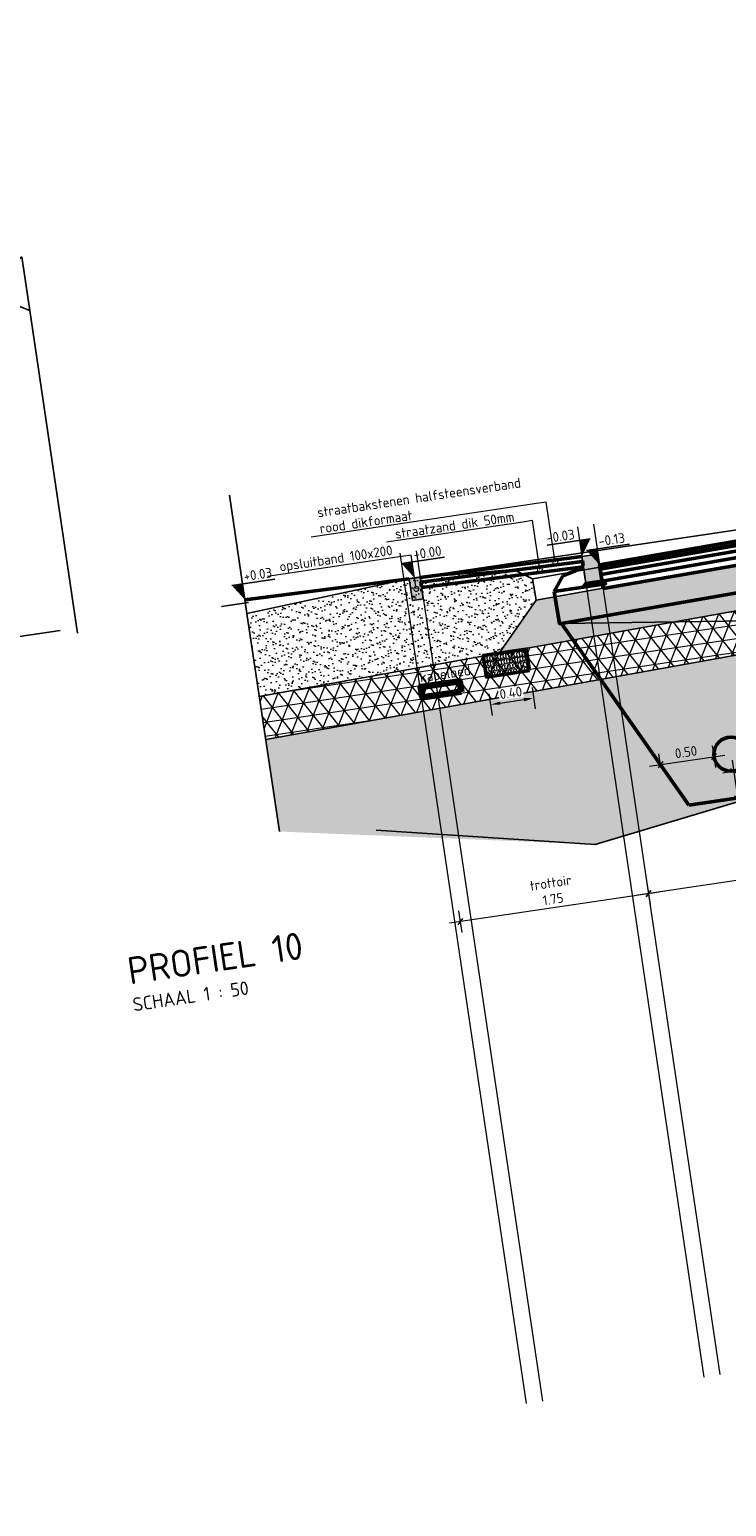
# Model space of a CAD drawing. Header units: metres. Extents: x 0 to 269924, y 0 to 933292.
# Tile 25 of 247: x 133868.6 to 133875, y 465796.55 to 465810.12. Entities that reach past the tile are written whole.
import ezdxf
from ezdxf import colors
from ezdxf.entities.mleader import LeaderData, LeaderLine
from ezdxf.math import Vec2, Vec3

# ---------------------------------------------------------------- set-up
doc = ezdxf.new("R2010")
doc.units = ezdxf.units.M
for name, pattern in [('AL-NAP_LIJN', [15.25, 12, -1.5, 0.25, -1.5]), ('RI-VWA', [11, 5, -3, 0, -3]), ('XX-AFBREEK', [7, 4, -1, 1, -1])]:
    doc.linetypes.add(name, pattern=pattern)
for name, color, linetype, lineweight in [('B-WE-GW-AFBREEKLIJN-GD', 7, 'XX-AFBREEK', 25), ('B-WE-IE-TERREINAFSCHEIDING_KUNSTMATIG_HEKWERK-GD', 20, 'IE-TERREINAFSCHEIDING-KUNSTMATIG', 25), ('B-WE-MO-BODEM-AD-50', 253, 'Continuous', 18), ('B-WE-VH-VERHARDING-GD', 253, 'Continuous', 25), ('B-WE-VH-VERHARDING_FUNDERING-AD-50', 253, 'Continuous', 18), ('N-WE-GW-SLEUF-GD', 90, 'Continuous', 50), ('N-WE-KL-DATA_KABELBED-G', 90, 'Continuous', 100), ('N-WE-KL-DATA_KABELBED-T18', 10, 'Continuous', 18), ('N-WE-KL-ET_LS_OV_LICHTMAST-S', 190, 'Continuous', 25), ('N-WE-VH-KANTOPSLUITING_OPSLUITBAND-SD', 150, 'Continuous', 25), ('N-WE-VH-KANTOPSLUITING_TROTTOIRBAND-SD', 210, 'Continuous', 25), ('N-WE-VH-M', 7, 'Continuous', 18), ('N-WE-VH-VERHARDING-GD', 7, 'Continuous', 50), ('N-WE-VH-VERHARDING-T18', 10, 'Continuous', 18), ('X-XX-AL-NAP-GD', 7, 'AL-NAP_LIJN', 25), ('X-XX-AL-PEILMAAT-SD', 7, 'Continuous', 25), ('X-XX-AL-VERWIJZING-S', 7, 'Continuous', 25)]:
    doc.layers.add(name, color=color, linetype=linetype, lineweight=lineweight)
for name, color, linetype, lineweight, true_color in [('B-WE-OG-TERREIN_ERF-SD', 150, 'Continuous', 25, 0x007fff), ('N-WE-KL-TRACE-GD', 30, 'Continuous', 50, 0xff7f00), ('N-WE-OG-ZONE_LEIDINGSTROOK-AD-50', 30, 'Continuous', 18, 0xff7f00), ('N-WE-RI-VWA-GD', 20, 'RI-VWA', 50, 0xff3f00)]:
    doc.layers.add(name, color=color, linetype=linetype, lineweight=lineweight, true_color=true_color)
doc.layers.add('X-XX-AL-HULPLIJN-G', color=30, linetype='Continuous', lineweight=18, plot=False)
doc.layers.add('X-XX-AL-HULPLIJN-GD', color=30, linetype='Continuous', lineweight=25, plot=False)
doc.styles.add('NLCS-ISO', font='NLCS-ISO.ttf')
doc.styles.add('NLCS-ISO-M200-T18', font='NLCS-ISO.ttf', dxfattribs={"height": 0.36})
doc.styles.add('NLCS-ISO-M50-T18', font='NLCS-ISO.ttf', dxfattribs={"height": 0.09000000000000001})
doc.linetypes.add('IE-TERREINAFSCHEIDING-KUNSTMATIG', pattern='A,4,[82,NLCS.SHX,S=0.75,R=90,X=0,Y=0],4,-2', length=10)
doc.dimstyles.new('NLCS-M50-T18-PIJL_L2_H2', dxfattribs={"dimscale": 0.05, "dimtxt": 2.5, "dimasz": 1.8, "dimexe": 2, "dimexo": 2, "dimgap": 0.7, "dimtad": 1, "dimzin": 0, "dimdsep": 46, "dimtxsty": 'NLCS-ISO-M50-T18', "dimcen": 0, "dimdle": 2, "dimclrd": 256, "dimclre": 256, "dimclrt": 10, "dimazin": 0, "dimtfac": 1, "dimtdec": 3, "dimtofl": 0, "dimtmove": 0, "dimatfit": 3, "dimfxl": 2, "dimfxlon": 1, "dimtfillclr": 256, "dimtolj": 1, "dimtzin": 0, "dimlwd": -1, "dimlwe": -1, "dimarcsym": 0})
doc.dimstyles.new('NLCS-M50-T18-SCHRAP_L2_H2', dxfattribs={"dimscale": 0.05, "dimtxt": 2.5, "dimasz": 1.008, "dimexe": 2, "dimexo": 2, "dimgap": 0.7, "dimtad": 1, "dimzin": 0, "dimdsep": 46, "dimtxsty": 'NLCS-ISO-M50-T18', "dimblk": 'OBLIQUE', "dimcen": 0, "dimdle": 2, "dimclrd": 256, "dimclre": 256, "dimclrt": 10, "dimazin": 0, "dimtfac": 1, "dimtdec": 3, "dimtofl": 0, "dimtmove": 0, "dimatfit": 3, "dimldrblk": 'OBLIQUE', "dimfxl": 2, "dimfxlon": 1, "dimtfillclr": 256, "dimtolj": 1, "dimtzin": 0, "dimlwd": -1, "dimlwe": -1, "dimarcsym": 0})

# ---------------------------------------------------------------- blocks, each defined once
blk = doc.blocks.new('_Oblique')
at = {"color": 0, "linetype": 'ByBlock', "lineweight": -2}
blk.add_line((-0.5, -0.5), (0.5, 0.5), dxfattribs=at)
blk = doc.blocks.new('*D275')
at = {"layer": 'Defpoints', "color": 0, "transparency": 16777216}
for p in [(133876.4001365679, 465805.6490864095), (133873.8379340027, 465805.2026079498), (133874.2870240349, 465802.1806370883)]:
    blk.add_point(p, dxfattribs=at)
at = {"layer": 'N-WE-VH-M', "transparency": 16777216}
for p, q in [((133876.8440818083, 465802.6617353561), (133876.8734806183, 465802.4639078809)), ((133876.957694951, 465802.5775210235), (133874.1881102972, 465802.1659376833)), ((133874.2723246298, 465802.2795508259), (133874.3017234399, 465802.0817233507))]:
    blk.add_line(p, q, dxfattribs=at)
at = {"layer": 'N-WE-VH-M', "transparency": 16777216, "xscale": 0.0504, "yscale": 0.0504, "zscale": 0.0504}
for p, rotation in [((133876.8587812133, 465802.5628216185), 8.452767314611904), ((133874.2870240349, 465802.1806370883), 188.4527673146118)]:
    blk.add_blockref('_Oblique', p, dxfattribs=dict(at, rotation=rotation))
at = {"layer": 'N-WE-VH-M', "color": 10, "transparency": 16777216, "insert": (133875.5501185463, 465802.5250456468), "char_height": 0.09000000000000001, "attachment_point": 5, "rotation": 8.45276731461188, "style": 'NLCS-ISO-M50-T18'}
blk.add_mtext('\\A1;rijstrook\\P2.60', dxfattribs=at)
blk = doc.blocks.new('*D274')
at = {"layer": 'Defpoints', "color": 0, "transparency": 16777216}
for p in [(133873.8291143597, 465805.2619561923), (133872.1047386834, 465804.9602054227), (133872.5560336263, 465801.9233975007)]:
    blk.add_point(p, dxfattribs=at)
at = {"layer": 'N-WE-VH-M', "transparency": 16777216}
for p, q in [((133874.2723246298, 465802.2795508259), (133874.3017234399, 465802.0817233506)), ((133874.3859377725, 465802.1953364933), (133872.4571198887, 465801.9086980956)), ((133872.5413342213, 465802.0223112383), (133872.5707330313, 465801.824483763))]:
    blk.add_line(p, q, dxfattribs=at)
at = {"layer": 'N-WE-VH-M', "transparency": 16777216, "xscale": 0.0504, "yscale": 0.0504, "zscale": 0.0504}
for p, rotation in [((133874.2870240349, 465802.1806370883), 8.452767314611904), ((133872.5560336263, 465801.9233975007), 188.4527673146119)]:
    blk.add_blockref('_Oblique', p, dxfattribs=dict(at, rotation=rotation))
at = {"layer": 'N-WE-VH-M', "color": 10, "transparency": 16777216, "insert": (133873.3987447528, 465802.2053335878), "char_height": 0.09000000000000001, "attachment_point": 5, "rotation": 8.452767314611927, "style": 'NLCS-ISO-M50-T18'}
blk.add_mtext('\\A1;trottoir\\P1.75', dxfattribs=at)
blk = doc.blocks.new('N-SVH-KANTOPSLUITING_OPSLUITBAND_100X200-D')
blk.add_hatch(color=8).paths.add_polyline_path([(-0.09999999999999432, -0.1999999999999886), (0, -0.1999999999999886), (0, 0), (-0.09999999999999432, 0)])
at = {"flags": 128}
blk.add_lwpolyline([(-0.09999999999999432, -0.1999999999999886), (0, -0.1999999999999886), (0, 0), (-0.09999999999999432, 0)], close=True, dxfattribs=at)
blk = doc.blocks.new('_DotSmall')
at = {"color": 0, "linetype": 'ByBlock', "const_width": 0.5}
blk.add_lwpolyline([(-0.0625, 0, 1), (0.0625, 0, 1)], format="xyb", close=True, dxfattribs=at)
blk = doc.blocks.new('SAL-PEILMAAT_INFRACAD_H01-SOD')
blk.add_line((-2, 3), (6, 3))
blk.add_solid([(-2, 3), (0, 3), (0, 0)])
at = {"style": 'NLCS-ISO'}
blk.add_attdef('...', (0.3999999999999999, 3.399999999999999), '', height=1.8, dxfattribs=at)
blk = doc.blocks.new('SAL-VERWIJZING_ONDERSCHRIFT-SO')
at = {"linetype": 'Continuous', "style": 'NLCS-ISO'}
blk.add_text('SCHAAL 1 :', height=2.5, dxfattribs=at).set_placement((0.000910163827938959, -3.748931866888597))
at = {"style": 'NLCS-ISO'}
for tag, p, height in [('OMSCHRIJVING', (0, 1.25), 5), ('SCHAAL', (18.15091668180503, -3.75), 2.5)]:
    blk.add_attdef(tag, p, '', height=height, dxfattribs=at)
blk = doc.blocks.new('SOG-ERFGRENS_LINKS-D')
for p, q in [((-0.4330127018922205, 3.25), (-8.881784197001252e-16, 3.5)), ((-8.881784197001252e-16, 3), (-1.77635683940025e-15, 3.5)), ((-0.4330127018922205, 3.25), (-8.881784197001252e-16, 3)), ((0, 0), (-8.881784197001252e-16, 3))]:
    blk.add_line(p, q)
blk = doc.blocks.new('*D452')
at = {"layer": 'Defpoints', "color": 0, "transparency": 16777216}
for p in [(8.798332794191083, -0.9506014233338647), (9.198332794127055, -0.9506014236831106), (9.198332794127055, -1.206874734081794)]:
    blk.add_point(p, dxfattribs=at)
at = {"layer": 'N-WE-VH-M', "transparency": 16777216}
for p, q in [((8.798332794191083, -1.106874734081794), (8.798332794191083, -1.306874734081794)), ((8.888332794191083, -1.206874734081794), (9.108332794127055, -1.206874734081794)), ((9.198332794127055, -1.106874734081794), (9.198332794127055, -1.306874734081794))]:
    blk.add_line(p, q, dxfattribs=at)
for points in [[(8.888332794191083, -1.191874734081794), (8.888332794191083, -1.221874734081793), (8.798332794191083, -1.206874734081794)], [(9.108332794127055, -1.191874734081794), (9.108332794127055, -1.221874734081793), (9.198332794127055, -1.206874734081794)]]:
    blk.add_solid(points, dxfattribs=at)
at = {"layer": 'N-WE-VH-M', "color": 10, "transparency": 16777216, "insert": (8.998332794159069, -1.126874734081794), "char_height": 0.09000000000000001, "attachment_point": 5, "style": 'NLCS-ISO-M50-T18', "bg_fill": 3, "box_fill_scale": 1.1, "bg_fill_color": 256, "bg_fill_true_color": 13158600, "bg_fill_transparency": 0}
blk.add_mtext('\\A1;0.40', dxfattribs=at)
blk = doc.blocks.new('*D449')
at = {"layer": 'Defpoints', "color": 0, "transparency": 16777216}
for p in [(133874.890949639, 465803.4401071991), (133874.3963809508, 465803.366610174), (133874.9508497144, 465803.0370337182)]:
    blk.add_point(p, dxfattribs=at)
at = {"layer": 'N-WE-VH-M', "transparency": 16777216}
for p, q in [((133874.2974672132, 465803.351910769), (133874.9898633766, 465803.4548066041)), ((133874.3963809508, 465803.366610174), (133874.3816815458, 465803.4655239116)), ((133874.905649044, 465803.3411934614), (133874.876250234, 465803.5390209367))]:
    blk.add_line(p, q, dxfattribs=at)
at = {"layer": 'N-WE-VH-M', "transparency": 16777216, "xscale": 0.0504, "yscale": 0.0504, "zscale": 0.0504}
for p, rotation in [((133874.890949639, 465803.4401071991), 8.452767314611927), ((133874.3963809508, 465803.366610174), 188.4527673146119)]:
    blk.add_blockref('_Oblique', p, dxfattribs=dict(at, rotation=rotation))
at = {"layer": 'N-WE-VH-M', "color": 10, "transparency": 16777216, "insert": (133874.6319057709, 465803.4824896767), "char_height": 0.09000000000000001, "attachment_point": 5, "rotation": 8.452767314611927, "style": 'NLCS-ISO-M50-T18'}
blk.add_mtext('\\A1;0.50', dxfattribs=at)
blk = doc.blocks.new('*D451')
at = {"layer": 'Defpoints', "color": 0, "transparency": 16777216}
for p in [(133874.4974270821, 465803.2223968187), (133875.1066388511, 465803.0601852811), (133875.5556824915, 465803.1269169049)]:
    blk.add_point(p, dxfattribs=at)
at = {"layer": 'N-WE-VH-M', "transparency": 16777216}
for p, q in [((133874.9709766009, 465803.2927702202), (133875.1688040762, 465803.3221690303)), ((133875.0551909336, 465803.4063833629), (133875.1213382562, 465802.9612715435)), ((133875.2055525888, 465803.0748846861), (133875.0077251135, 465803.045485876))]:
    blk.add_line(p, q, dxfattribs=at)
at = {"layer": 'N-WE-VH-M', "transparency": 16777216, "xscale": 0.0504, "yscale": 0.0504, "zscale": 0.0504}
for p, rotation in [((133875.0698903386, 465803.3074696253), 98.45276731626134), ((133875.1066388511, 465803.0601852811), 278.4527673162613)]:
    blk.add_blockref('_Oblique', p, dxfattribs=dict(at, rotation=rotation))
at = {"layer": 'N-WE-VH-M', "color": 10, "transparency": 16777216, "insert": (133875.167395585, 465803.1955869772), "char_height": 0.09000000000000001, "attachment_point": 5, "rotation": 278.4527673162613, "style": 'NLCS-ISO-M50-T18'}
blk.add_mtext('\\A1;0.25', dxfattribs=at)
blk = doc.blocks.new('*U697')
blk.add_hatch(color=8).paths.add_polyline_path([(-7.347880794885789e-18, -0.02000000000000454), (-5.51091059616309e-17, -0.15), (-0.1499999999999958, -0.1499999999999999), (-0.1499999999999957, 0.1000000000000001), (-0.01999999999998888, 0.1)])
at = {"layer": 'N-WE-VH-VERHARDING-GD', "linetype": 'Continuous'}
h = blk.add_hatch(dxfattribs=at)
h.set_pattern_fill('ANSI31', color=256, scale=0.005, angle=45, style=0)
h.set_pattern_definition([(90, (89116.79644468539, 436374.9204160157), (-0.015875, 2.472489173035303e-18), [])])
h.paths.add_polyline_path([(-0.1499999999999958, -0.1499999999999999), (-1.998762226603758e-11, -0.1500000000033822), (0.0299999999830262, -0.1800000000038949), (-0.1800000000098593, -0.1799999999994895)])
at = {"flags": 128}
blk.add_lwpolyline([(-7.347880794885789e-18, -0.02000000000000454), (-5.51091059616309e-17, -0.15), (-0.1499999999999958, -0.1499999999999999), (-0.1499999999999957, 0.1000000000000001), (-0.01999999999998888, 0.1)], close=True, dxfattribs=at)
at = {"layer": 'N-WE-VH-VERHARDING-GD', "linetype": 'Continuous'}
for p, q in [((-0.3499999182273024, -0.04999994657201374), (-0.1499999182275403, 5.345089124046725e-08)), ((-0.4499999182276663, -0.1799999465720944), (-0.3499999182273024, -0.04999994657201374)), ((-0.1799999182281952, -0.1799999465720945), (-0.4499999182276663, -0.1799999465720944))]:
    blk.add_line(p, q, dxfattribs=at)
at = {"layer": 'N-WE-VH-VERHARDING-GD', "linetype": 'Continuous', "flags": 128}
blk.add_lwpolyline([(-0.1499999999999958, -0.1499999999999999), (-1.998762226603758e-11, -0.1500000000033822), (0.0299999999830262, -0.1800000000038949), (-0.1800000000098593, -0.1799999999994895)], close=True, dxfattribs=at)
blk = doc.blocks.new('PROFIEL 10')
at = {"layer": 'B-WE-MO-BODEM-AD-50'}
h = blk.add_hatch(dxfattribs=at)
h.set_pattern_fill('AMO-BODEM_ZAND-SO', color=256, scale=0.05, angle=-1.090782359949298e-09, pattern_type=2)
h.set_pattern_definition([(45.95276731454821, (831.9988096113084, -429.3417753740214), (-0.01727703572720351, 0.09483168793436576), [0, -0.07600000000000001, 0, -0.085, 0, -0.08125]), (15.95276731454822, (831.9988096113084, -429.3417753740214), (0.06678568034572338, 0.1525818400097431), [0, -0.041, 0, -0.0685, 0, -0.02625]), (335.9527673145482, (831.9379776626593, -429.3508155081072), (0.1539741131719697, 0.02316789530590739), [0, -0.025, 0, -0.09000000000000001, 0, -0.1175]), (325.9527673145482, (831.9379776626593, -429.3508155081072), (0.1422229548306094, 0.06550122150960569), [0, -0.0125, 0, -0.059, 0, -0.0675])])
h.paths.add_polyline_path([(9.188161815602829, -0.009850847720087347), (8.233245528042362, 0.05014915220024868), (6.705371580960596, -0.04985084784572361), (6.705371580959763, -0.8191625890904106), (8.946456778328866, -0.7521380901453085), (9.353713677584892, -0.3197704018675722), (9.349343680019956, -0.1736516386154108), (9.347965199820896, -0.1185926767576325)])
h = blk.add_hatch(dxfattribs=at)
h.set_pattern_fill('AVH-FUNDERING_EPS-SO', color=256, scale=0.025, angle=-8.452767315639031, pattern_type=2)
h.set_pattern_definition([(359.9999999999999, (831.9988096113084, -431.4252173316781), (6.938893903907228e-17, 0.125), []), (59.99999999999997, (831.9988096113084, -431.4252173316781), (-0.1082531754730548, 0.06250000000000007), []), (120, (831.9988096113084, -431.4252173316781), (-0.1082531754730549, -0.06249999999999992), [])])
h.paths.add_polyline_path([(12.36262828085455, -1.050148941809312), (18.50833279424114, -1.17268266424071), (18.50833279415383, -0.835524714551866), (15.35499744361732, -0.7097316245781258), (12.36063511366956, -0.6500297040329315), (9.366269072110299, -0.7395826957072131), (6.705371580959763, -0.819162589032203), (6.70537158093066, -1.219341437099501)])
h = blk.add_hatch(dxfattribs=at)
h.set_pattern_fill('AMO-BODEM_ZAND-SO', color=256, scale=0.05, angle=-1.090782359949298e-09, pattern_type=2)
h.set_pattern_definition([(37.49999999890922, (-135375.3567811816, -466755.2423257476), (-0.003149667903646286, 0.09634118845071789), [0, -0.07600000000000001, 0, -0.085, 0, -0.08125]), (7.499999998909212, (-135375.3567811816, -466755.2423257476), (0.08848883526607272, 0.1411073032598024), [0, -0.041, 0, -0.0685, 0, -0.02625]), (327.4999999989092, (-135375.4182811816, -466755.2423257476), (0.1557070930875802, 0.0002829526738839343), [0, -0.025, 0, -0.09000000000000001, 0, -0.1175]), (317.4999999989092, (-135375.4182811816, -466755.2423257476), (0.1503063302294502, 0.04388377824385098), [0, -0.0125, 0, -0.059, 0, -0.0675])])
h.paths.add_polyline_path([(6.70537158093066, -1.219341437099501), (6.705371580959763, -2.075574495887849), (9.56113439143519, -2.61907249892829), (13.33597194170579, -2.074393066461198), (15.22339071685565, -2.487927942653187), (18.50833279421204, -2.143334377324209), (18.50833279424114, -1.17268266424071), (12.36262828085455, -1.050148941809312)])
at = {"layer": 'B-WE-VH-VERHARDING_FUNDERING-AD-50'}
h = blk.add_hatch(dxfattribs=at)
h.set_pattern_fill('AVH-FUNDERING_02-SO', color=256, scale=0.25, angle=-1.090782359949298e-09, pattern_type=2)
h.set_pattern_definition([(359.9999999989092, (-2015.988896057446, -223.7093315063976), (0.2500000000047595, 0.2499999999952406), [0.03125, -0.21875]), (90, (-2015.988896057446, -223.7093315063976), (-0.2499999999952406, 0.2500000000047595), [0.03125, -0.21875]), (134.9999999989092, (-2015.957646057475, -223.7093315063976), (-0.2499999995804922, 4.759449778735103e-12), [0.044194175, -0.3093592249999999]), (359.9999999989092, (-2015.957646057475, -223.5687065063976), (0.2500000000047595, 0.2499999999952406), [0.03125, -0.21875]), (44.99999999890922, (-2015.942021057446, -223.5843315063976), (4.759435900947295e-12, 0.2499999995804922), [0.022097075, -0.3314563]), (134.9999999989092, (-2015.942021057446, -223.5843315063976), (-0.2499999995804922, 4.759449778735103e-12), [0.022097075, -0.3314563]), (359.9999999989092, (-2015.863896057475, -223.5062065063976), (0.2500000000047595, 0.2499999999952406), [0.044194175, -0.205805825]), (44.99999999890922, (-2015.863896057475, -223.5062065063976), (4.759435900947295e-12, 0.2499999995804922), [0.03125, -0.3223034]), (134.9999999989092, (-2015.819701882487, -223.5062065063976), (-0.2499999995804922, 4.759449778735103e-12), [0.03125, -0.3223034]), (90, (-2015.817021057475, -223.6468315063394), (-0.2499999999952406, 0.2500000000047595), [0.03125, -0.21875]), (44.99999999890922, (-2015.817021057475, -223.6468315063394), (4.759435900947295e-12, 0.2499999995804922), [0.022097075, -0.3314563]), (134.9999999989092, (-2015.801396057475, -223.6312065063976), (-0.2499999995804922, 4.759449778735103e-12), [0.022097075, -0.3314563]), (359.9999999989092, (-2015.957646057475, -223.6468315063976), (0.2500000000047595, 0.2499999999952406), [0.015625, -0.209375]), (359.9999999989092, (-2015.770146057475, -223.5843315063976), (0.2500000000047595, 0.2499999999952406), [0.015625, -0.209375]), (90, (-2015.848271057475, -223.5530815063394), (-0.2499999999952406, 0.2500000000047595), [0.015625, -0.209375]), (134.9999999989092, (-2015.817021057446, -223.6937065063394), (-0.2499999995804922, 4.759449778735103e-12), [0.022097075, -0.3314563]), (134.9999999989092, (-2015.926396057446, -223.5218315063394), (-0.2499999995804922, 4.759449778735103e-12), [0.022097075, -0.3314563]), (44.99999999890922, (-2015.871708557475, -223.6273002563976), (4.759435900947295e-12, 0.2499999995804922), [0.022097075, -0.3314563]), (90, (-2015.902958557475, -223.6780815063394), (-0.2499999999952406, 0.2500000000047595), [0.00390625, -0.24609375]), (90, (-2015.891239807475, -223.5726127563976), (-0.2499999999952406, 0.2500000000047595), [0.00390625, -0.24609375]), (90, (-2015.774052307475, -223.5296440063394), (-0.2499999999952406, 0.2500000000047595), [0.00390625, -0.24609375]), (90, (-2015.770146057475, -223.6624565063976), (-0.2499999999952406, 0.2500000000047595), [0.00390625, -0.24609375])])
h.paths.add_polyline_path([(9.353713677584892, -0.3197704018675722), (8.946456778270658, -0.7521380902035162), (9.366269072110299, -0.7395826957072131), (12.36063511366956, -0.6500297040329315), (15.35499744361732, -0.7097316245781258), (15.77466365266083, -0.7264729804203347), (15.36336978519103, -0.2898150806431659), (12.35854228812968, -0.2299045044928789)])
at = {"layer": 'N-WE-OG-ZONE_LEIDINGSTROOK-AD-50'}
h = blk.add_hatch(dxfattribs=at)
h.set_pattern_fill('ARO-ZONE_LEIDINGSTROOK-SO', color=256, scale=0.05, angle=-8.452767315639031, pattern_type=2)
h.set_pattern_definition([(179.9999999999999, (8.600332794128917, -0.8031014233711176), (-6.071532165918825e-18, -0.05), [0.002, -0.048]), (165.963757, (8.602332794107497, -0.8036014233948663), (-0.05000000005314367, -6.508785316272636e-10), [0.002061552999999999, -0.2040937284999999]), (153.434949, (8.604332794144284, -0.8046014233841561), (-0.05000000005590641, -3.781364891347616e-10), [0.002236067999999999, -0.1095673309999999]), (143.130102, (8.606332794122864, -0.8061014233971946), (-0.1499999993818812, 0.1000000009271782), [0.0025, -0.2475]), (135, (8.607332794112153, -0.807101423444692), (-0.04999999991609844, 3.469446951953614e-18), [0.0014142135, -0.06929646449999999]), (135, (8.608832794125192, -0.8086014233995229), (-0.04999999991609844, 3.469446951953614e-18), [0.0021213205, -0.06858935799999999]), (116.565051, (8.609832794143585, -0.8106014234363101), (-0.05000000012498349, 0.05000000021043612), [0.002236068, -0.109567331]), (108.434949, (8.610832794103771, -0.8136014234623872), (-0.05000000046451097, 0.09999999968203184), [0.0031622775, -0.1549516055]), (90, (8.610832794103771, -0.8156014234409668), (-0.05, 2.602085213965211e-18), [0.002, -0.048]), (0, (8.646332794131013, -0.8031014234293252), (0, 0.05), [0.002, -0.048]), (14.036243, (8.64433279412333, -0.8036014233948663), (0.1500000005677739, 0.04999999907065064), [0.002061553, -0.2040937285]), (26.56505099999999, (8.64233279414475, -0.8046014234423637), (0.05000000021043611, 0.05000000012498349), [0.002236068, -0.109567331]), (36.86989799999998, (8.640332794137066, -0.8061014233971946), (0.04999999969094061, 0.05000000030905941), [0.0025, -0.2475]), (45, (8.639332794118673, -0.807101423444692), (8.673617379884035e-19, 0.04999999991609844), [0.0014142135, -0.0692964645]), (45, (8.637832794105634, -0.8086014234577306), (8.673617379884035e-19, 0.04999999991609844), [0.0021213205, -0.068589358]), (63.434949, (8.636832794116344, -0.8106014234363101), (-3.781364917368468e-10, 0.05000000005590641), [0.002236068, -0.109567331]), (71.565051, (8.635832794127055, -0.8136014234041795), (-3.584179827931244e-12, 0.05000000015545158), [0.0031622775, -0.1549516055]), (90, (8.635832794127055, -0.8156014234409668), (-0.05, 2.602085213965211e-18), [0.002, -0.048]), (179.9999999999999, (8.6253327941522, -0.8481014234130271), (-6.071532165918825e-18, -0.05), [0.002, -0.048]), (194.036243, (8.627332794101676, -0.847601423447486), (-0.1500000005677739, -0.04999999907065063), [0.002061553, -0.2040937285]), (206.565051, (8.62933279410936, -0.8466014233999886), (-0.05000000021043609, -0.05000000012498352), [0.002236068, -0.109567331]), (216.8698979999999, (8.631332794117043, -0.8451014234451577), (-0.04999999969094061, -0.05000000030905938), [0.0025, -0.2475]), (225, (8.632332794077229, -0.8441014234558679), (-8.673617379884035e-18, -0.04999999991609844), [0.0014142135, -0.06929646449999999]), (225, (8.633832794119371, -0.8426014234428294), (-8.673617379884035e-18, -0.04999999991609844), [0.0021213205, -0.06858935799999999]), (243.434949, (8.634832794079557, -0.8406014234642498), (3.781365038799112e-10, -0.05000000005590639), [0.002236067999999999, -0.1095673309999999]), (251.565051, (8.635832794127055, -0.8376014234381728), (3.584157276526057e-12, -0.05000000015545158), [0.003162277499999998, -0.1549516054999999]), (270, (8.635832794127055, -0.8356014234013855), (0.05, -8.673617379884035e-18), [0.002, -0.048]), (0, (8.621332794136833, -0.8481014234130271), (0, 0.05), [0.002, -0.048]), (345.9637569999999, (8.619332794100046, -0.8476014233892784), (0.05000000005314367, 6.508784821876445e-10), [0.002061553, -0.2040937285]), (333.434949, (8.617332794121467, -0.8466014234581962), (0.05000000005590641, 3.781364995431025e-10), [0.002236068, -0.109567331]), (323.1301020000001, (8.615332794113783, -0.8451014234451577), (0.1499999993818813, -0.1000000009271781), [0.0025, -0.2475]), (314.9999999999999, (8.614332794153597, -0.8441014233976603), (0.04999999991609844, -1.474514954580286e-17), [0.0014142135, -0.0692964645]), (314.9999999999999, (8.612832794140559, -0.8426014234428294), (0.04999999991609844, -1.474514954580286e-17), [0.0021213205, -0.068589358]), (296.5650509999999, (8.611832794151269, -0.8406014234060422), (0.05000000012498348, -0.05000000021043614), [0.002236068, -0.109567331]), (288.434949, (8.610832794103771, -0.8376014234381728), (0.05000000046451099, -0.0999999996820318), [0.0031622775, -0.1549516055]), (270, (8.610832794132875, -0.8356014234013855), (0.05, -8.673617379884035e-18), [0.002, -0.048]), (90, (8.635832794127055, -0.8356014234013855), (-0.05, 2.602085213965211e-18), [0.02, -0.03]), (90, (8.610832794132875, -0.8356014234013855), (-0.05, 2.602085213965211e-18), [0.02, -0.03])])
h.paths.add_polyline_path([(9.198332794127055, -0.9506014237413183), (8.798332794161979, -0.9506014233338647), (8.798332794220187, -0.7506014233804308), (9.198332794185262, -0.7506014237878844)])
at = {"layer": 'B-WE-GW-AFBREEKLIJN-GD'}
blk.add_lwpolyline([(6.705371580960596, -0.04985084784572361), (6.705371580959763, -2.075574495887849)], dxfattribs=at)
at = {"layer": 'B-WE-IE-TERREINAFSCHEIDING_KUNSTMATIG_HEKWERK-GD'}
blk.add_lwpolyline([(6.705371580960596, -0.04985084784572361), (6.705371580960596, 1.050149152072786)], dxfattribs=at)
at = {"layer": 'B-WE-VH-VERHARDING-GD'}
for points in [[(6.705371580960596, -0.04985084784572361), (8.233245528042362, 0.05014915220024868)], [(9.347965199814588, -0.1198771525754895), (9.188161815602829, -0.009850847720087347), (8.233245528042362, 0.05014915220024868)], [(9.347965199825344, -0.1198508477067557), (12.35764536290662, -0.04985084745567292), (15.36695793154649, -0.1098508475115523)], [(9.347965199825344, -0.1198508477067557), (9.353981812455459, -0.319768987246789)], [(9.353713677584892, -0.3197704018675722), (12.35854228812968, -0.2299045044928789), (15.36336978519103, -0.2898150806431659)], [(9.353713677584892, -0.3197704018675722), (8.946456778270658, -0.7521380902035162)], [(9.366269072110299, -0.7395826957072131), (12.36063511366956, -0.6500297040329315), (15.35499744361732, -0.7097316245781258)], [(8.946456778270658, -0.7521380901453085), (6.70537158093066, -0.8191625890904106)], [(8.946456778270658, -0.7521380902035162), (9.366269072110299, -0.7395826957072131)], [(6.70537158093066, -1.219341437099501), (12.36262828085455, -1.050148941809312), (18.50833279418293, -1.17268266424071)]]:
    blk.add_lwpolyline(points, dxfattribs=at)
at = {"layer": 'N-WE-KL-DATA_KABELBED-G'}
blk.add_lwpolyline([(8.54833279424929, -1.050601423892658), (8.18833279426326, -1.050601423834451), (8.188332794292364, -0.9506014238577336), (8.548332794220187, -0.9506014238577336)], close=True, dxfattribs=at)
at = {"layer": 'N-WE-KL-TRACE-GD'}
blk.add_lwpolyline([(9.198332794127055, -0.9506014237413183), (8.798332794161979, -0.9506014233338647), (8.798332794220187, -0.7506014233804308), (9.198332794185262, -0.7506014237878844)], close=True, dxfattribs=at)
at = {"layer": 'X-XX-AL-HULPLIJN-GD'}
blk.add_lwpolyline([(7.588933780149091, -2.193363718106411), (9.56113439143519, -2.61907249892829), (13.33597194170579, -2.074393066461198), (15.22339071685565, -2.487927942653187), (18.50833279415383, -2.143334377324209)], dxfattribs=at)
at = {"layer": 'X-XX-AL-NAP-GD'}
blk.add_lwpolyline([(20.23398783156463, 0.05014915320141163), (-4.18332035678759e-12, 0.05014915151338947)], dxfattribs=at)
at = {"layer": 'B-WE-OG-TERREIN_ERF-SD'}
blk.add_blockref('SOG-ERFGRENS_LINKS-D', (5.138332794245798, 1.164153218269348e-10), dxfattribs=at)
at = {"layer": 'X-XX-AL-VERWIJZING-S', "xscale": 0.04999999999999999, "yscale": 0.04999999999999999, "zscale": 0.04999999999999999}
blk.add_blockref('SAL-VERWIJZING_ONDERSCHRIFT-SO', (5.138332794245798, -3.327933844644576), dxfattribs=at).add_auto_attribs({'OMSCHRIJVING': 'PROFIEL 10', 'SCHAAL': '50'})
at = {"layer": 'N-WE-KL-DATA_KABELBED-T18', "insert": (8.191583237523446, -0.8198291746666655), "char_height": 0.09000000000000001, "attachment_point": 1, "rotation": 359.99999999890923, "style": 'NLCS-ISO-M50-T18'}
blk.add_mtext_dynamic_manual_height_columns('kabelbed', width=1.327733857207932, gutter_width=1.8, heights=[0], dxfattribs=at)
at = {"layer": 'N-WE-VH-M'}
dim = blk.add_linear_dim(base=(9.198332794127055, -1.206874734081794), p1=(8.798332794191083, -0.9506014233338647), p2=(9.198332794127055, -0.9506014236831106), dimstyle='NLCS-M50-T18-PIJL_L2_H2', override={"dimtfill": 1}, dxfattribs=at)
dim.commit()
dim.dimension.update_dxf_attribs({"geometry": '*D452', "text_midpoint": (8.998332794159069, -1.126874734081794)})

msp = doc.modelspace()

# ---------------------------------------------------------------- block references
at = {"layer": 'N-WE-KL-ET_LS_OV_LICHTMAST-S', "rotation": 8.452767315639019}
msp.add_blockref('PROFIEL 10', (133863.9549930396, 465803.8190538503), dxfattribs=at)

# ---------------------------------------------------------------- next in the draw order: linework, layer by layer
at = {"layer": 'N-WE-GW-SLEUF-GD'}
for p, q in [((133873.4870675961, 465804.6643850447), (133874.6578177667, 465802.9934867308)), ((133874.6578177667, 465802.9934867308), (133875.5556824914, 465803.126916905))]:
    msp.add_line(p, q, dxfattribs=at)
at = {"layer": 'N-WE-RI-VWA-GD', "linetype": 'Continuous'}
msp.add_circle((133875.0467387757, 465803.463258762), 0.1575, dxfattribs=at)
at = {"layer": 'N-WE-VH-VERHARDING-GD'}
for p, q in [((133872.186748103, 465805.0886556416), (133873.6748639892, 465805.2794725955)), ((133873.680587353, 465805.2348380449), (133872.192471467, 465805.044021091)), ((133873.6807437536, 465805.239907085), (133873.6864671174, 465805.1952725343)), ((133870.5762273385, 465804.8807380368), (133872.0877452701, 465805.0745557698)), ((133872.1983512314, 465805.0044555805), (133872.1926278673, 465805.0490901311))]:
    msp.add_line(p, q, dxfattribs=at)
for points in [[(133880.7685103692, 465806.1870551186), (133876.4001365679, 465805.6490864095), (133873.8379340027, 465805.2026079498)], [(133881.2547803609, 465805.976243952), (133881.2843844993, 465805.7770348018), (133876.4692453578, 465805.1840465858), (133873.4700207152, 465804.6614145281), (133873.4192811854, 465804.9584159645)], [(133878.9873299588, 465805.9273991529), (133876.4060181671, 465805.6095085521), (133873.8438156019, 465805.1630300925)], [(133878.9946819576, 465805.8779268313), (133876.413370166, 465805.5600362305), (133873.8511676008, 465805.1135577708)], [(133879.0035043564, 465805.8185600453), (133876.4221925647, 465805.5006694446), (133873.8599899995, 465805.0541909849)], [(133879.0137971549, 465805.749298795), (133876.4324853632, 465805.4314081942), (133873.870282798, 465804.9849297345)], [(133873.8379340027, 465805.2026079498), (133873.870282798, 465804.9849297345)]]:
    msp.add_lwpolyline(points, dxfattribs=at)
at = {"layer": 'N-WE-VH-VERHARDING-GD', "flags": 128}
msp.add_lwpolyline([(133873.6888312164, 465805.1854857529), (133872.2007153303, 465804.9946687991)], dxfattribs=at)
at = {"layer": 'X-XX-AL-HULPLIJN-G'}
for points in [[(133873.6340327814, 465805.554229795), (133874.7957580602, 465797.7368664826)], [(133873.7824033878, 465805.5762789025), (133874.9441286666, 465797.7589155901)], [(133872.1503267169, 465805.3337387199), (133873.3120519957, 465797.5163754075)], [(133872.0019561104, 465805.3116896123), (133873.1636813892, 465797.4943263)]]:
    msp.add_lwpolyline(points, dxfattribs=at)
at = {"layer": 'X-XX-AL-HULPLIJN-GD', "flags": 128}
msp.add_lwpolyline([(133873.4870675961, 465804.6643850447), (133876.0703969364, 465804.7005451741)], dxfattribs=at)

# ---------------------------------------------------------------- next in the draw order: block references
at = {"layer": 'N-WE-VH-KANTOPSLUITING_OPSLUITBAND-SD', "rotation": 8.452767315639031}
msp.add_blockref('N-SVH-KANTOPSLUITING_OPSLUITBAND_100X200-D', (133872.1866590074, 465805.0892551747), dxfattribs=at)
at = {"layer": 'N-WE-VH-KANTOPSLUITING_TROTTOIRBAND-SD', "rotation": 8.452767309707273}
msp.add_blockref('*U697', (133873.8379340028, 465805.2026079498), dxfattribs=at)
at = {"layer": 'X-XX-AL-PEILMAAT-SD'}
ref = msp.add_blockref('SAL-PEILMAAT_INFRACAD_H01-SOD', (133873.6748647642, 465805.2794726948), dxfattribs=dict(at, xscale=-0.05, yscale=0.05, zscale=0.05, rotation=8.45276732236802))
ref.add_attrib('...', '-0.03', (133873.3541237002, 465805.4036748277), dxfattribs={"layer": '0', "height": 0.09, "rotation": 8.452767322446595, "style": 'NLCS-ISO'})
at = {"layer": 'X-XX-AL-PEILMAAT-SD', "xscale": 0.05, "yscale": 0.05, "zscale": 0.05, "rotation": 8.452767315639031}
for p, values in [((133873.8379340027, 465805.2026079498), {'...': '-0.13'}), ((133872.1372912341, 465805.0813059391), {'...': '-0.00'}), ((133870.5770327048, 465804.8808413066), {'...': '+0.03'})]:
    msp.add_blockref('SAL-PEILMAAT_INFRACAD_H01-SOD', p, dxfattribs=at).add_auto_attribs(values)

# ---------------------------------------------------------------- next in the draw order: dimensions: what is measured, and where the dimension line sits
at = {"layer": 'N-WE-VH-M'}
for base, p1, p2, text, picture, middle in [((133874.2870240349, 465802.1806370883), (133876.4001365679, 465805.6490864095), (133873.8379340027, 465805.2026079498), 'rijstrook\\P<>', '*D275', (133875.5501185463, 465802.5250456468)), ((133872.5560336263, 465801.9233975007), (133873.8291143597, 465805.2619561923), (133872.1047386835, 465804.9602054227), 'trottoir\\P<>', '*D274', (133873.3987447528, 465802.2053335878))]:
    dim = msp.add_linear_dim(base=base, p1=p1, p2=p2, angle=188.4527673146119, text=text, dimstyle='NLCS-M50-T18-SCHRAP_L2_H2', dxfattribs=at)
    dim.commit()
    dim.dimension.update_dxf_attribs({"geometry": picture, "text_midpoint": middle})
for base, p1, p2, angle, picture, middle in [((133874.890949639, 465803.4401071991), (133874.3963809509, 465803.3666101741), (133874.9508497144, 465803.0370337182), 8.452767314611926, '*D449', (133874.6436652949, 465803.4033586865)), ((133875.1066388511, 465803.0601852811), (133874.4974270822, 465803.2223968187), (133875.5556824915, 465803.126916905), 98.45276731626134, '*D451', (133875.0882645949, 465803.1838274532))]:
    dim = msp.add_linear_dim(base=base, p1=p1, p2=p2, angle=angle, dimstyle='NLCS-M50-T18-SCHRAP_L2_H2', dxfattribs=at)
    dim.commit()
    dim.dimension.update_dxf_attribs({"geometry": picture, "text_midpoint": middle, "dimtype": 160})

# ---------------------------------------------------------------- next in the draw order: leaders
at = {"layer": 'N-WE-VH-VERHARDING-T18'}
ml = msp.add_multileader_mtext('Standard', dxfattribs=at)
ml.set_content('', color=256, style='NLCS-ISO-M200-T18')
ml.set_leader_properties(color=256, linetype='ByLayer', lineweight=-1)
ml.build(insert=Vec2(0, 0))
ml.multileader.update_dxf_attribs({"has_dogleg": 0, "text_left_attachment_type": 5, "text_right_attachment_type": 5, "dogleg_length": 0.36, "arrow_head_size": 0.36})
ctx = ml.context
ctx.base_point, ctx.char_height, ctx.arrow_head_size, ctx.landing_gap_size, ctx.plane_origin = Vec3(135697.3917517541, 466805.7658595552), 0.36, 0.36, 0.18, Vec3(135695.696623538, 466805.188890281)
ctx.left_attachment, ctx.right_attachment = 5, 5
notes = []
notes.append((ctx, [(0, (0, 0, 0), (0, 0), (1, 0), 1, [])]))
ctx.mtext.insert, ctx.mtext.rotation, ctx.mtext.flow_direction = Vec3(135697.5717517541, 466806.1258595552), -0.1475286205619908, 5
ml = msp.add_multileader_mtext('Standard', dxfattribs=at)
ml.set_content('straatbakstenen halfsteensverband\\Prood dikformaat', color=256, style='NLCS-ISO-M50-T18')
ml.set_leader_properties(color=256, linetype='ByLayer', lineweight=-1)
ml.set_arrow_properties(name='DOTSMALL')
ml.build(insert=Vec2(0, 0))
ml.multileader.update_dxf_attribs({"text_left_attachment_type": 5, "text_right_attachment_type": 5, "dogleg_length": 0.09000000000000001, "arrow_head_size": 0.09})
ctx = ml.context
ctx.base_point, ctx.char_height, ctx.arrow_head_size, ctx.landing_gap_size, ctx.plane_origin, ctx.plane_x_axis, ctx.plane_y_axis = Vec3(133871.2288827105, 465805.4659535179), 0.09000000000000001, 0.09, 0.04500000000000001, Vec3(133873.3123108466, 465804.642166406), Vec3(0.9891373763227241, 0.1469940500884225), Vec3(-0.1469940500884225, 0.9891373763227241)
ctx.left_attachment, ctx.right_attachment = 5, 5
notes.append((ctx, [(0, (1, 1, 0), (133873.3476149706, 465805.7808147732), (-0.9891373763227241, -0.1469940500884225), 0.09000000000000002, [(0, [(133873.4298453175, 465805.2274787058)], 0, [])])]))
ctx.mtext.insert, ctx.mtext.text_direction, ctx.mtext.rotation, ctx.mtext.flow_direction = Vec3(133871.2354694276, 465805.7277656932), Vec3(0.9891373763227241, 0.1469940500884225), 8.730516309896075e-13, 5
ml = msp.add_multileader_mtext('Standard', dxfattribs=at)
ml.set_content('straatzand dik 50mm', color=256, style='NLCS-ISO-M50-T18')
ml.set_leader_properties(color=256, linetype='ByLayer', lineweight=-1)
ml.set_arrow_properties(name='DOTSMALL')
ml.build(insert=Vec2(0, 0))
ml.multileader.update_dxf_attribs({"text_left_attachment_type": 5, "text_right_attachment_type": 5, "dogleg_length": 0.09000000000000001, "arrow_head_size": 0.09})
ctx = ml.context
ctx.base_point, ctx.char_height, ctx.arrow_head_size, ctx.landing_gap_size, ctx.plane_origin, ctx.plane_x_axis, ctx.plane_y_axis = Vec3(133871.9215669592, 465805.4172448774), 0.09000000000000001, 0.09, 0.04500000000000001, Vec3(133873.1859893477, 465804.471746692), Vec3(0.9891373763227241, 0.1469940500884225), Vec3(-0.1469940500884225, 0.9891373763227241)
ctx.left_attachment, ctx.right_attachment = 5, 5
notes.append((ctx, [(0, (1, 1, 0), (133873.2212934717, 465805.6103950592), (-0.9891373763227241, -0.1469940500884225), 0.09000000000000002, [(0, [(133873.2883240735, 465805.1593395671)], 0, [])])]))
ctx.mtext.insert, ctx.mtext.text_direction, ctx.mtext.rotation, ctx.mtext.flow_direction = Vec3(133871.9502027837, 465805.5306864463), Vec3(0.9891373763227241, 0.1469940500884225), 8.730516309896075e-13, 5
ml = msp.add_multileader_mtext('Standard', dxfattribs=at)
ml.set_content('opsluitband 100x200', color=256, style='NLCS-ISO-M50-T18')
ml.set_leader_properties(color=256, linetype='ByLayer', lineweight=-1)
ml.set_arrow_properties(name='DOTSMALL')
ml.build(insert=Vec2(0, 0))
ml.multileader.update_dxf_attribs({"text_left_attachment_type": 5, "text_right_attachment_type": 5, "dogleg_length": 0.09000000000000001, "arrow_head_size": 0.09})
ctx = ml.context
ctx.base_point, ctx.char_height, ctx.arrow_head_size, ctx.landing_gap_size, ctx.plane_origin, ctx.plane_x_axis, ctx.plane_y_axis = Vec3(133870.8595214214, 465805.10776878), 0.09000000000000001, 0.09, 0.04500000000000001, Vec3(133872.048481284, 465804.3027035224), Vec3(0.9891373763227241, 0.1469940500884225), Vec3(-0.1469940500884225, 0.9891373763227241)
ctx.left_attachment, ctx.right_attachment = 5, 5
notes.append((ctx, [(0, (1, 1, 0), (133872.1058345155, 465805.2929812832), (-0.9891373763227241, -0.1469940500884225), 0.09000000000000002, [(0, [(133872.1519906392, 465804.9823922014)], 0, [])])]))
ctx.mtext.insert, ctx.mtext.text_direction, ctx.mtext.rotation, ctx.mtext.flow_direction = Vec3(133870.8868342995, 465805.2301125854), Vec3(0.9891373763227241, 0.1469940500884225), 8.730516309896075e-13, 5
for ctx, leaders in notes:
    for number, flags, end, landing, length, lines in leaders:
        leader = LeaderData()
        leader.index, (leader.has_last_leader_line, leader.has_dogleg_vector, leader.attachment_direction) = number, flags
        leader.last_leader_point, leader.dogleg_vector, leader.dogleg_length = Vec3(end), Vec3(landing), length
        for number, points, colour, breaks in lines:
            line = LeaderLine()
            line.index, line.vertices, line.color, line.breaks = number, Vec3.list(points), colors.encode_raw_color(colour), breaks
            leader.lines.append(line)
        ctx.leaders.append(leader)

doc.saveas('drawing.dxf')
